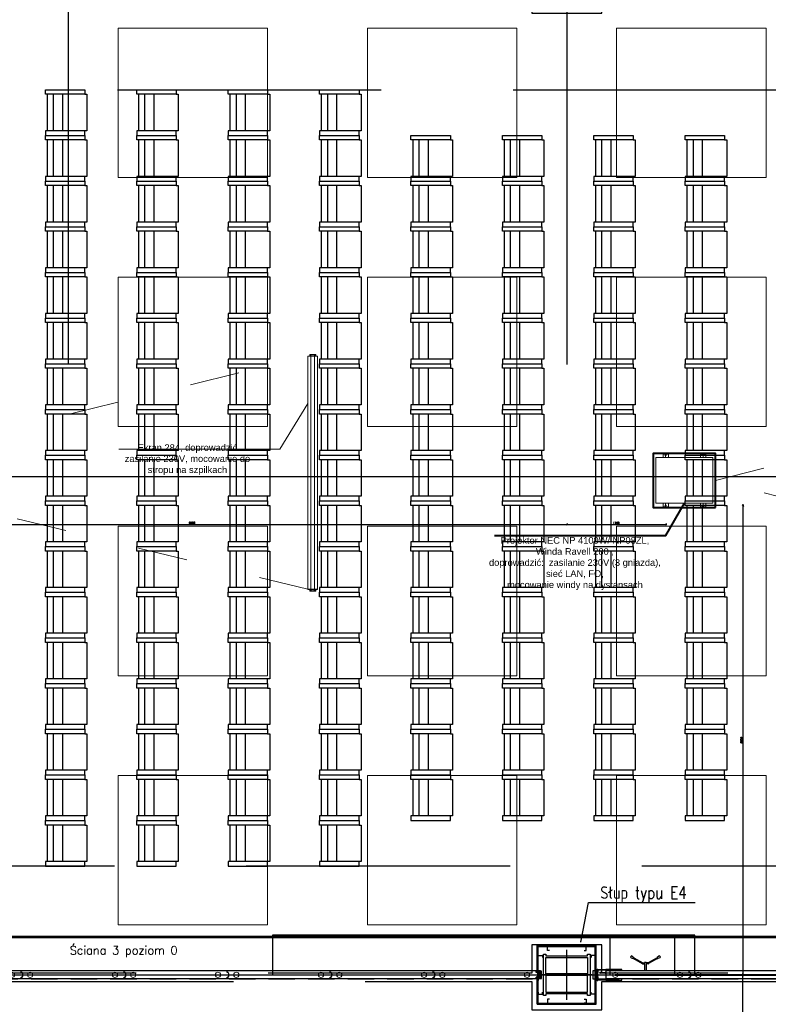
# Model space of a CAD drawing. Header units: centimetres. Extents: x -228435 to 111511, y -89367 to 428125.
# Tile 171 of 216: x -5124 to 3885, y 40645 to 52500. Entities that reach past the tile are written whole.
import ezdxf
from ezdxf.xclip import XClip

# ---------------------------------------------------------------- set-up
doc = ezdxf.new("R2010")
doc.units = ezdxf.units.CM
doc.header["$LTSCALE"] = 50
doc.header["$XCLIPFRAME"] = 0
doc.header["$PDMODE"] = 35
doc.header["$PDSIZE"] = 0.1
for name, pattern in [('0_II 10 sal$0$HIDDEN', [9.525, 6.35, -3.175]), ('CENTER', [2, 1.25, -0.25, 0.25, -0.25]), ('DASHDOT', [25.4, 12.7, -6.35, 0, -6.35]), ('DASHDOT2', [12.7, 6.35, -3.175, 0, -3.175]), ('DIN_STRICHPUNKT', [10.7, 5, -2.5, 0.7, -2.5]), ('HIDDENX2', [19.05, 12.7, -6.35]), ('Kondygnacja +0$0$DASHDOT2', [12.7, 6.35, -3.175, 0, -3.175]), ('Kondygnacja -1$0$ACAD_ISO03W100', [30, 12, -18])]:
    doc.linetypes.add(name, pattern=pattern)
doc.layers.get('0').update_dxf_attribs({"color": 8})
doc.layers.get('DEFPOINTS').update_dxf_attribs({"color": 8})
for name, color, linetype in [('0_II 10 sal$0$ARCH_SIEDZENIA', 8, 'Continuous'), ('0_II 10 sal$0$ARCH_WYPOSAŻENIE_INNE', 8, 'Continuous'), ('0_II 10 sal$0$ARCH_ŚCIANY_PRZESUWNE', 8, 'Continuous'), ('3', 8, 'Continuous'), ('ACHSEN', 8, 'DIN_STRICHPUNKT'), ('ARCH_GK', 8, 'Continuous'), ('ARCH_INFO_OPISY', 8, 'Continuous'), ('ARCH_INFO_OSIE_IST', 8, 'DASHDOT2'), ('ARCH_SZYNY', 8, 'Continuous'), ('HUFCOR', 8, 'Continuous'), ('Hufcor szyny', 8, 'Kondygnacja +0$0$DASHDOT2'), ('Kondygnacja +0$0$ARCH_GK', 8, 'Continuous'), ('Kondygnacja +0$0$ARCH_PROFILE', 8, 'Continuous'), ('Kondygnacja +0$0$ARCH_STAL_IST', 8, 'Continuous'), ('Kondygnacja +0$0$ARCH_ŚCIANY_PRZESUWNE', 8, 'Continuous'), ('KÖRPERKANTE', 8, 'Continuous'), ('Osie rzutów$0$ARCH_INFO_OSIE_OPISY_IST', 8, 'Continuous'), ('PANELE', 8, 'Continuous'), ('RYSUNKOWE_XREF', 8, 'Continuous'), ('SCHRAFFUR', 8, 'Continuous'), ('tabela', 8, 'Continuous'), ('VOLL', 8, 'Continuous')]:
    doc.layers.add(name, color=color, linetype=linetype)
for name, color, linetype, lineweight in [('2', 8, 'Continuous', 0), ('ARCH_LINIE PRZEKROJOWE', 8, 'Continuous', 25), ('ARCH_SUFITY_PODWIESZANE', 8, 'HIDDENX2', 9), ('osie', 8, 'CENTER', 13), ('SYSTEMY AV', 8, 'Continuous', 13), ('Wymiary', 8, 'Continuous', 15)]:
    doc.layers.add(name, color=color, linetype=linetype, lineweight=lineweight)
doc.layers.get('HUFCOR').off()
doc.styles.add('-1 sale konferencyjne$0$Arial', font='ARIAL.TTF')
doc.styles.add('Romans', font='Romans.shx')
doc.styles.add('ROMANS-50-CM', font='romans.shx', dxfattribs={"width": 0.8, "height": 10})
doc.linetypes.add('SZYNA_LINE', pattern='A,12.7,-7.75,["SZYNA",Standard,S=2.54,R=0,X=-5.95,Y=-1.27],-7.75', length=28.2)
doc.dimstyles.new('ISO-25', dxfattribs={"dimtxt": 2.5, "dimasz": 2.5, "dimexe": 1.25, "dimexo": 0.625, "dimtad": 1, "dimtxsty": 'Standard', "dimcen": 2.5, "dimadec": 0, "dimazin": 0, "dimtfac": 1, "dimtmove": 0, "dimatfit": 3, "dimfxl": 0, "dimarcsym": 0})
doc.dimstyles.new('Wymiary 1-200', dxfattribs={"dimtxt": 22, "dimasz": 20, "dimexe": 10, "dimexo": 0, "dimgap": 8, "dimtad": 1, "dimrnd": 0.5, "dimzin": 12, "dimdsep": 46, "dimtxsty": 'Romans', "dimblk": 'OBLIQUE', "dimcen": 0.5, "dimdle": 15, "dimclrt": 55, "dimazin": 0, "dimtfac": 1, "dimtmove": 1, "dimatfit": 3, "dimfxl": 0, "dimtolj": 1, "dimtzin": 0, "dimarcsym": 0})

# ---------------------------------------------------------------- blocks, each defined once
blk = doc.blocks.new('Linie przekrojowe')
at = {"layer": 'ARCH_LINIE PRZEKROJOWE', "linetype": 'DASHDOT', "ltscale": 5, "const_width": 3, "flags": 128}
blk.add_lwpolyline([(4872.3, 8645.5), (13243.8, 8645.5)], dxfattribs=at)
blk = doc.blocks.new('SU Lampy kwadratowe +0')
at = {"layer": 'ARCH_SUFITY_PODWIESZANE', "ltscale": 2.5}
for points in [[(11720, 9740), (11900, 9740), (11900, 9560), (11720, 9560)], [(12020, 9740), (12200, 9740), (12200, 9560), (12020, 9560)], [(12320, 9740), (12500, 9740), (12500, 9560), (12320, 9560)], [(11720, 9440), (11900, 9440), (11900, 9260), (11720, 9260)], [(12020, 9440), (12200, 9440), (12200, 9260), (12020, 9260)], [(12320, 9440), (12500, 9440), (12500, 9260), (12320, 9260)], [(11720, 9140), (11900, 9140), (11900, 8960), (11720, 8960)], [(12020, 9140), (12200, 9140), (12200, 8960), (12020, 8960)], [(12320, 9140), (12500, 9140), (12500, 8960), (12320, 8960)], [(11720, 8840), (11900, 8840), (11900, 8660), (11720, 8660)], [(12020, 8840), (12200, 8840), (12200, 8660), (12020, 8660)], [(12320, 8840), (12500, 8840), (12500, 8660), (12320, 8660)]]:
    blk.add_lwpolyline(points, close=True, dxfattribs=at)
blk = doc.blocks.new('A$C50B549AF')
at = {"layer": 'ARCH_SZYNY', "linetype": 'SZYNA_LINE', "ltscale": 2.5}
for p, q in [((6165.7, 3648.1, 630), (5657.5, 3648.1, 630)), ((5657.5, 3648.1, 630), (5657.5, 3600.4, 630)), ((6063.7, 3600.4, 630), (6063.7, 3648.1, 630)), ((6141.7, 3600.4, 630), (6141.7, 3648.1, 630)), ((6165.7, 3600.4, 630), (6165.7, 3648.1, 630)), ((4847, 3600.4, 630), (5983.5, 3600.4, 630)), ((6047, 3600.4, 630), (6909.2, 3600.4, 630))]:
    blk.add_line(p, q, dxfattribs=at)
blk = doc.blocks.new('*U520')
at = {"layer": 'PANELE'}
for points in [[(0, 0), (0, -21), (-14, -21)], [(0, 0), (1240, 0)], [(1240, 0), (1240, -21), (1226, -21)], [(-14, -76), (0, -76), (0, -97)], [(0, -97), (1240, -97)], [(1226, -76), (1240, -76), (1240, -97)]]:
    blk.add_lwpolyline(points, dxfattribs=at)
for centre in [(24, -48), (1264, -48)]:
    blk.add_arc(centre, 46.5, 143.7563, 216.2437, dxfattribs=at)
at = {"layer": 'Wymiary'}
for centre in [(110, -48), (1130, -48)]:
    blk.add_circle(centre, 32, dxfattribs=at)
blk = doc.blocks.new('BEDIENHEBEL')
at = {"layer": 'KÖRPERKANTE'}
for p, q in [((-10, -85), (-10, 0)), ((-10, 0), (10, 0)), ((10, -85), (10, 0)), ((-145, -149), (-38, -87)), ((-140, -158), (-33, -96)), ((-31, -85), (-10, -85)), ((-31, -95), (-10, -95)), ((-10, -95), (-10, -100)), ((-10, -100), (10, -100)), ((31, -85), (10, -85)), ((31, -95), (10, -95)), ((10, -95), (10, -100)), ((140, -158), (33, -96)), ((145, -149), (38, -87)), ((-173, -156), (-148, -147)), ((-160, -178), (-140, -161)), ((-139, -159), (-146, -147)), ((139, -159), (146, -147)), ((160, -178), (140, -161)), ((173, -156), (148, -147))]:
    blk.add_line(p, q, dxfattribs=at)
for centre, radius, start, end in [((-31, -100), 15, 90, 120), ((-31, -100), 5, 90, 120), ((-15, -90), 7.25, 316.3972, 43.6028), ((15, -90), 7.25, 136.3972, 223.6028), ((31, -100), 15, 60, 90), ((31, -100), 5, 60, 90), ((-167, -167), 12.5, 120, 300), ((-147, -148), 1, 30, 120), ((-140, -160), 1, 300, 30), ((140, -160), 1, 150, 240), ((147, -148), 1, 60, 150), ((167, -167), 12.5, 240, 60)]:
    blk.add_arc(centre, radius, start, end, dxfattribs=at)
blk = doc.blocks.new('*U524')
at = {"layer": 'PANELE'}
for points in [[(0, 0), (0, -21), (-14, -21)], [(0, 0), (1000, 0)], [(810, -97), (810, -112), (1000, -112), (1000, 15), (810, 15), (810, 0)], [(-14, -76), (0, -76), (0, -97)], [(0, -97), (1000, -97)]]:
    blk.add_lwpolyline(points, dxfattribs=at)
blk.add_arc((24, -48), 46.5, 143.7563, 216.2437, dxfattribs=at)
at = {"layer": 'Wymiary'}
for centre in [(110, -48), (890, -48)]:
    blk.add_circle(centre, 32, dxfattribs=at)
at = {"layer": 'PANELE'}
blk.add_blockref('BEDIENHEBEL', (525, -97), dxfattribs=at)
blk = doc.blocks.new('A$C45FE2F59')
for p, q in [((-324, 608), (-319, 612)), ((-324, 552), (-324, 608)), ((-284, 612), (-319, 612)), ((0, 700), (-280, 700)), ((0, 700), (280, 700)), ((284, 612), (319, 612)), ((324, 608), (319, 612)), ((324, 552), (324, 608)), ((-324, 552), (-319, 547)), ((-284, 547), (-319, 547)), ((284, 547), (319, 547)), ((324, 552), (319, 547)), ((-324, 148), (-319, 152)), ((-324, 148), (-324, 92)), ((-284, 152), (-319, 152)), ((284, 152), (319, 152)), ((324, 148), (319, 152)), ((324, 148), (324, 92)), ((-324, 92), (-319, 88)), ((-284, 88), (-319, 88)), ((0, 0), (-280, 0)), ((0, 0), (280, 0)), ((284, 88), (319, 88)), ((324, 92), (319, 88)), ((45, 0), (-280, 0)), ((-277, 0), (277, 0)), ((280, 0), (127, 0))]:
    blk.add_line(p, q)
blk.add_lwpolyline([(-280, 700), (280, 700), (280, 0), (-280, 0)], close=True)
for centre, radius in [((-309, 580), 5.5), ((-309, 580), 5), ((309, 580), 5), ((309, 580), 5.5), ((-309, 120), 5.5), ((-309, 120), 5), ((309, 120), 5.5), ((309, 120), 5)]:
    blk.add_circle(centre, radius)
at = {"layer": 'osie'}
for p, q in [((-280, 580), (-330, 580)), ((-309, 580), (-309, 590)), ((-309, 580), (-309, 570)), ((280, 580), (330, 580)), ((309, 580), (309, 590)), ((309, 580), (309, 570)), ((-309, 120), (-309, 130)), ((309, 120), (309, 130)), ((-280, 120), (-330, 120)), ((-309, 120), (-309, 110)), ((280, 120), (330, 120)), ((309, 120), (309, 110))]:
    blk.add_line(p, q, dxfattribs=at)
blk = doc.blocks.new('SE2')
at = {"linetype": 'Continuous', "ltscale": 25.4}
for p, q in [((-880, 1360), (-880, 1332)), ((-878, 1360), (-880, 1360)), ((-878, 1316), (-878, 1360)), ((2678, 1360), (-878, 1360)), ((-878, 1316), (-878, 1360)), ((2678, 1316), (2678, 1360)), ((2678, 1360), (2678, 1316)), ((2680, 1360), (2678, 1360)), ((2680, 1332), (2680, 1360)), ((-906, 1326), (-906, 1248)), ((-906, 1248), (-906, 1248)), ((-885, 1332), (-900, 1332)), ((-900, 1242), (-885, 1242)), ((-900, 1242), (-885, 1242)), ((-900, 1242), (-900, 1242)), ((-897, 1321), (-897, 1313)), ((-897, 1261), (-897, 1253)), ((-890, 1313), (-890, 1321)), ((-890, 1253), (-890, 1261)), ((-885, 1242), (-885, 1332)), ((-882, 1242), (-882, 1242)), ((-882, 1242), (-880, 1242)), ((-882, 1242), (-880, 1242)), ((-880, 1332), (-880, 1242)), ((-878, 1316), (-880, 1316)), ((-878, 1259), (-880, 1259)), ((-880, 1242), (-880, 1215)), ((-880, 1215), (-878, 1215)), ((-878, 1285), (-878, 1316)), ((2678, 1316), (-878, 1316)), ((-878, 1259), (-878, 1285)), ((2678, 1259), (-878, 1259)), ((-878, 1215), (-878, 1259)), ((-878, 1215), (2678, 1215)), ((2678, 1285), (2678, 1316)), ((2680, 1316), (2678, 1316)), ((2678, 1285), (2678, 1259)), ((2678, 1259), (2678, 1215)), ((2680, 1259), (2678, 1259)), ((2678, 1215), (2680, 1215)), ((2680, 1242), (2680, 1332)), ((2680, 1215), (2680, 1242)), ((2682, 1242), (2680, 1242)), ((2680, 1242), (2682, 1242)), ((2682, 1242), (2682, 1242)), ((2685, 1332), (2685, 1242)), ((2700, 1332), (2685, 1332)), ((2685, 1242), (2700, 1242)), ((2685, 1242), (2700, 1242)), ((2698, 1321), (2690, 1321)), ((2690, 1321), (2690, 1321)), ((2698, 1321), (2690, 1321)), ((2690, 1314), (2698, 1314)), ((2698, 1261), (2690, 1261)), ((2690, 1261), (2690, 1261)), ((2698, 1261), (2690, 1261)), ((2690, 1254), (2698, 1254)), ((2698, 1321), (2698, 1321)), ((2698, 1261), (2698, 1261)), ((2700, 1242), (2700, 1242)), ((2706, 1248), (2706, 1326)), ((2706, 1248), (2706, 1248))]:
    blk.add_line(p, q, dxfattribs=at)
for centre, radius, start, end in [((-900, 1326), 6, 90, 180), ((-900, 1248), 6, 180, 270), ((-900, 1248), 6, 180, 270), ((-894, 1321), 3.5, 0, 180), ((-894, 1321), 3.5, 0, 180), ((-894, 1313), 3.5, 180, 360), ((-894, 1261), 3.5, 0, 180), ((-894, 1261), 3.5, 0, 180), ((-894, 1253), 3.5, 180, 360), ((2690, 1317), 3.5, 90, 180), ((2690, 1317), 3.5, 90, 270), ((2690, 1257), 3.5, 90, 180), ((2690, 1257), 3.5, 90, 270), ((2698, 1317), 3.5, 0, 90), ((2698, 1317), 3.5, 270, 90), ((2698, 1257), 3.5, 0, 90), ((2698, 1257), 3.5, 270, 90), ((2700, 1326), 6, 0, 90), ((2700, 1248), 6, 270, 360), ((2700, 1248), 6, 270, 360)]:
    blk.add_arc(centre, radius, start, end, dxfattribs=at)
for centre, major_axis, start_param, end_param in [((-885, 1332), (-5, 0), 3.141593, 4.712389), ((-885, 1242), (5, 0), 0, 1.570796), ((-885, 1242), (3, 0), 0, 1.570796), ((2685, 1332), (-5, 0), 4.712389, 6.283185), ((2685, 1242), (5, 0), 1.570796, 3.141593), ((2685, 1242), (3, 0), 1.570796, 3.141593)]:
    blk.add_ellipse(centre, major_axis=major_axis, ratio=0.000014, start_param=start_param, end_param=end_param, dxfattribs=at)
blk = doc.blocks.new('0_II 10 sal$0$Miejsce_siedzące_2d')
at = {"color": 0, "linetype": 'ByBlock', "lineweight": -2}
for p, q in [((-26.4, 27.1), (26.4, 27.1)), ((-26.4, 12.5), (26.4, 12.5))]:
    blk.add_line(p, q, dxfattribs=at)
for points in [[(-26.4, 62.7), (-26.4, 0), (-33, 0), (-33, 62.7), (-26.4, 62.7), (-26.4, 66), (26.4, 66), (26.4, 62.7), (26.4, 0), (33, 0), (33, 62.7), (26.4, 62.7)], [(26.4, 3.3), (-26.4, 3.3)]]:
    blk.add_lwpolyline(points, dxfattribs=at)
blk = doc.blocks.new('Osie rzutów')
at = {"layer": 'ARCH_INFO_OSIE_IST', "ltscale": 10}
for p, q in [((11660, 12510), (11660, 4623.3)), ((12260, 12510), (12260, 4623.3)), ((4436, 9200), (15156.5, 9200)), ((12260, 8570), (12260, 8630)), ((4436, 8600), (15156.5, 8600)), ((12290, 8600), (12230, 8600))]:
    blk.add_line(p, q, dxfattribs=at)
blk = doc.blocks.new('A$C6FDA0163')
at = {"layer": 'RYSUNKOWE_XREF'}
blk.add_blockref('Osie rzutów', (-10460, -9819, -630), dxfattribs=at)
blk = doc.blocks.new('CLOSURE')
at = {"color": 7, "linetype": 'Continuous'}
for p, q in [((-2, 0), (-9, 0)), ((-2, 0), (-2, -1)), ((-10, -1), (-10, -2)), ((-10, -34), (-10, -40)), ((-9, -3), (-8, -3)), ((-8, -33), (-9, -33)), ((-9, -41), (-3, -41)), ((-8, -7), (-8, -7)), ((-8, -30), (-8, -30)), ((-8, -39), (-8, -36)), ((-8, -36), (177, -36)), ((-3, -39), (-8, -39)), ((-2, -1), (-2, -2)), ((-2, -12), (-2, -17)), ((-2, -17), (-1, -18)), ((-1, -18), (-2, -19)), ((-2, -19), (-2, -24)), ((-2, -40), (-2, -40)), ((-1, -3), (0, -3)), ((0, -29), (0, -3)), ((0, -34), (0, -32)), ((150, -34), (0, -34)), ((5, -30), (1, -30)), ((1, -31), (5, -31)), ((6, -31), (6, -31)), ((146, -30), (146, -31)), ((153, -30), (147, -30)), ((147, -31), (151, -31)), ((153, -31), (153, -30)), ((156, -30), (156, -31)), ((163, -34), (159, -34)), ((166, -31), (166, -30)), ((168, -30), (168, -31)), ((179, -34), (172, -34)), ((172, -40), (172, -40)), ((177, -39), (173, -39)), ((173, -41), (179, -41)), ((177, -36), (177, -39)), ((180, -40), (180, -35))]:
    blk.add_line(p, q, dxfattribs=at)
for centre, radius, start, end in [((-9, -1), 1.2, 90, 180), ((-9, -2), 1, 180, 270), ((-9, -34), 1, 90, 180), ((-9, -40), 1, 180, 270), ((-8, -8), 1, 90, 217.5752), ((-5, -5), 5.01, 217.5752, 275.7303), ((-5, -31), 5.01, 84.2699, 140.5242), ((-8, -29), 1, 140.5242, 270), ((-8, -2), 1, 270, 314.9442), ((-8, -8), 1, 40.708, 90), ((-8, -29), 1, 270, 317.1564), ((-8, -34), 1, 42.8436, 90), ((-5, -5), 2.75, 220.708, 134.9442), ((-5, -31), 2.75, 222.8436, 137.1564), ((-4, -12), 2, 0, 95.7303), ((-4, -24), 2, 264.2699, 0), ((-3, -40), 1, 0, 90), ((-3, -40), 1, 270, 0), ((-1, -2), 1, 180, 270), ((1, -29), 1, 180, 270), ((1, -32), 1, 90, 180), ((5, -31), 0.5, 0, 90), ((5, -31), 0.5, 270, 0), ((147, -30), 0.5, 90, 180), ((147, -31), 0.5, 180, 270), ((150, -33), 1, 270, 3.2641), ((151, -32), 0.5, 341.3143, 90), ((155, -33), 3.4, 161.3143, 183.2641), ((153, -30), 0.5, 0, 90), ((152, -31), 1, 323.1301, 0), ((155, -33), 1.75, 143.1301, 36.8699), ((156, -30), 0.5, 54.1117, 180), ((157, -31), 1, 180, 216.8699), ((155, -33), 3.4, 356.7359, 54.1117), ((159, -33), 1, 176.7359, 270), ((163, -33), 1, 270, 3.2641), ((167, -33), 3.4, 125.8883, 183.2641), ((165, -30), 0.5, 0, 125.8883), ((167, -33), 1.75, 143.1301, 36.8699), ((165, -31), 1, 323.1301, 0), ((169, -30), 0.5, 54.1117, 180), ((169, -31), 1, 180, 216.8699), ((167, -33), 3.4, 356.7359, 54.1117), ((172, -33), 1, 176.7359, 270), ((173, -40), 1, 90, 180), ((173, -40), 1, 180, 270), ((179, -35), 1, 0, 90), ((179, -40), 1, 270, 0)]:
    blk.add_arc(centre, radius, start, end, dxfattribs=at)
blk = doc.blocks.new('hufcor detal 2')
at = {"layer": 'SCHRAFFUR'}
h = blk.add_hatch(dxfattribs=at)
h.set_pattern_fill('ANSI34', color=256, scale=10, style=0)
h.set_pattern_definition([(45, (-9731.639, 331.908), (-5.303301, 5.303301), []), (45, (-9729.871, 331.908), (-5.303301, 5.303301), []), (45, (-9728.1034, 331.908), (-5.303301, 5.303301), []), (45, (-9726.3356, 331.908), (-5.303301, 5.303301), [])])
h.paths.add_polyline_path([(-4.1, 11.6), (-8.1, 11.6), (-8.1, 0.6), (-4.1, 0.6)])
h.paths.add_polyline_path([(-4.1, 0.6), (-8.1, 0.6), (-8.1, -10.4), (-4.1, -10.4)])
at = {"layer": 'VOLL'}
for points in [[(-5.3, 30), (-97.9, 30), (-97.9, 31.2), (-5.3, 31.2)], [(-5.3, -29.9), (-5.3, -28.7), (-97.9, -28.7), (-97.9, -29.9)]]:
    blk.add_hatch(color=256, dxfattribs=at).paths.add_polyline_path(points)
at = {"layer": '2'}
for p, q in [((-96.6, 25.3), (-96.6, 25.2)), ((-93.3, 27.5), (-93.5, 26.6)), ((-92.7, 27.4), (-93, 26.3)), ((-86.8, 27.4), (-86.5, 26.3)), ((-86.2, 27.5), (-86, 26.6)), ((-82.9, 25.3), (-82.9, 25.2))]:
    blk.add_line(p, q, dxfattribs=at)
for centre, radius, start, end in [((-96.5, 25.2), 0.15, 81.6479, 164.0608), ((-96.5, 25.2), 0.15, 164.0608, 254.4521), ((-95.7, 27.8), 2.49, 252.0018, 332.2702), ((-95.4, 27.5), 2.67, 245.6965, 334.3626), ((-92.9, 28.1), 0.8, 285.0434, 236.2841), ((-86.6, 28.1), 0.8, 303.7159, 254.9566), ((-84.1, 27.5), 2.67, 205.6374, 294.3035), ((-83.8, 27.8), 2.49, 207.7298, 287.9982), ((-83, 25.2), 0.15, 15.9392, 98.3521), ((-83, 25.2), 0.15, 285.5479, 15.9392)]:
    blk.add_arc(centre, radius, start, end, dxfattribs=at)
at = {"layer": '3'}
for centre, radius, start, end in [((-11.1, -0.1), 11.1, 308.9452, 51.0548), ((-11, -0.1), 10.6, 310.6017, 49.3983)]:
    blk.add_arc(centre, radius, start, end, dxfattribs=at)
at = {"layer": 'ACHSEN', "ltscale": 5}
blk.add_line((53.1, 0.6), (-268.8, 0.6), dxfattribs=at)
at = {"layer": 'ARCH_GK', "linetype": 'Continuous', "lineweight": -3}
for p, q in [((0.3, 17.1), (0.3, 35)), ((0.3, 35), (0.3, -33.7))]:
    blk.add_line(p, q, dxfattribs=at)
for points in [[(0.3, 35), (2.7, 35), (3, 36.7), (3.3, 35)], [(6.4, 35), (3.9, 35), (3.5, 33.3), (3.3, 35)], [(6.3, 17.1), (6.3, 35)], [(6.3, 35), (6.3, -33.7)], [(0.3, -33.7), (2.7, -33.7), (3, -35.5), (3.3, -33.7)], [(6.4, -33.7), (3.9, -33.7), (3.5, -32), (3.3, -33.7)]]:
    blk.add_lwpolyline(points, dxfattribs=at)
at = {"layer": 'VOLL'}
for p, q in [((-96.8, 31.2), (-6.5, 31.2)), ((-8.1, 11.6), (-8.1, -10.4)), ((-8.1, 11.6), (-4.1, 11.6)), ((-4.1, 11.6), (-4.1, -10.4)), ((-48.1, -6.8), (-53, -10.2)), ((-48.1, -13.6), (-53, -10.2)), ((-48.1, -9.2), (-48.1, -6.8)), ((-48.1, -9.2), (-23.8, -9.2)), ((-48.1, -11.2), (-23.8, -11.2)), ((-48.1, -11.2), (-48.1, -13.6)), ((-23.8, -6.8), (-18.8, -10.2)), ((-23.8, -9.2), (-23.8, -6.8)), ((-23.8, -13.6), (-18.8, -10.2)), ((-23.8, -11.2), (-23.8, -13.6)), ((-8.1, -10.4), (-4.1, -10.4))]:
    blk.add_line(p, q, dxfattribs=at)
for points in [[(-3, 27.1), (-5.7, 27.1, -7.740139), (-5.7, 27.7), (-3, 27.7, -0.445604), (-3, 14), (-5.7, 14, -7.740139), (-5.7, 14.6), (-3, 14.6, 0.483874)], [(-3, -25.9), (-5.7, -25.9, 7.740139), (-5.7, -26.4), (-3, -26.4, 0.445604), (-3, -12.7), (-5.7, -12.7, 7.740139), (-5.7, -13.3), (-3, -13.3, -0.406168)]]:
    blk.add_lwpolyline(points, format="xyb", close=True, dxfattribs=at)
blk.add_lwpolyline([(-97.9, -28.7), (-5.3, -28.7), (-5.3, -29.9), (-97.9, -29.9)], close=True, dxfattribs=at)
at = {"layer": 'VOLL', "xscale": 0.5, "yscale": 0.5000000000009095, "zscale": 0.5000000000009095, "rotation": 180}
blk.add_blockref('CLOSURE', (-9.3, 11.7), dxfattribs=at)
at = {"layer": 'VOLL', "xscale": -0.5, "yscale": 0.5000000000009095, "zscale": 0.5000000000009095}
blk.add_blockref('CLOSURE', (-9.3, -10.4), dxfattribs=at)
blk = doc.blocks.new('VERT-NEU')
at = {"layer": 'KÖRPERKANTE'}
for p, q in [((-25, 48), (-36, 48)), ((-36, 48), (-36, 46)), ((-34, 46), (-36, 46)), ((-36, 31), (-34, 31)), ((-36, 29), (-36, 31)), ((-21, 29), (-36, 29)), ((-34, 31), (-34, 46)), ((-30, 46), (-30, 33)), ((-25, 46), (-30, 46)), ((-30, 33), (-6, 33)), ((-23, 47), (-23, 47)), ((-13, 21), (-21, 29)), ((-14, 25), (-11, 22)), ((-9, 29), (-13, 29)), ((-11, 21), (-11, 21)), ((-8, 19), (-8, 28)), ((0, 26), (-6, 33)), ((-6, 19), (-6, 26)), ((-5, 26), (-3, 24)), ((-3, 24), (-3, 0)), ((-3, -24), (-3, 0)), ((7, 26), (0, 26)), ((0, 23), (0, 0)), ((0, 23), (5, 23)), ((0, -23), (0, 0)), ((5, 21), (5, 23)), ((8, 21), (5, 21)), ((8, 25), (8, 21)), ((-21, -29), (-36, -29)), ((-36, -29), (-36, -31)), ((-36, -31), (-34, -31)), ((-36, -46), (-36, -48)), ((-34, -46), (-36, -46)), ((-25, -48), (-36, -48)), ((-34, -31), (-34, -46)), ((-30, -33), (-6, -33)), ((-30, -46), (-30, -33)), ((-25, -46), (-30, -46)), ((-23, -47), (-23, -47)), ((-13, -21), (-21, -29)), ((-14, -25), (-11, -22)), ((-9, -29), (-13, -29)), ((-8, -19), (-8, -28)), ((-6, -19), (-6, -26)), ((-6, -33), (0, -26)), ((-5, -26), (-3, -24)), ((0, -23), (5, -23)), ((7, -26), (0, -26)), ((8, -21), (5, -21)), ((5, -21), (5, -23)), ((8, -25), (8, -21))]:
    blk.add_line(p, q, dxfattribs=at)
at = {"layer": 'KÖRPERKANTE', "linetype": 'ByBlock'}
for p, q in [((2, -23), (3, -23)), ((2, -26), (3, -26))]:
    blk.add_line(p, q, dxfattribs=at)
at = {"layer": 'KÖRPERKANTE'}
for centre, radius, start, end in [((-25, 47), 1.2, 360, 90), ((-25, 47), 1.2, 270, 360), ((-13, 27), 2, 90, 225), ((-12, 22), 1.12, 225, 315), ((-12, 22), 1.12, 315, 45), ((-9, 28), 0.5, 360, 90), ((-7, 19), 1, 180, 360), ((-6, 26), 0.5, 45, 180), ((7, 25), 0.762, 0, 90), ((-25, -47), 1.2, 0, 90), ((-25, -47), 1.2, 270, 0), ((-13, -27), 2, 135, 270), ((-12, -22), 1.12, 45, 135), ((-12, -22), 1.12, 315, 45), ((-9, -28), 0.5, 270, 0), ((-7, -19), 1, 0, 180), ((-6, -26), 0.5, 180, 315), ((7, -25), 0.762, 270, 0)]:
    blk.add_arc(centre, radius, start, end, dxfattribs=at)
blk = doc.blocks.new('hufcor detal 1')
at = {"layer": 'VOLL'}
h = blk.add_hatch(color=256, dxfattribs=at)
h.paths.add_polyline_path([(-5.8, -6.1), (-5.8, -3.2, 0.427595), (-6.4, -2.6, 0.427595), (-7, -3.2), (-7, -6.4), (-5.5, -10.4, -0.519458), (-5.6, -10.6), (-6.5, -10.6, 0.414214), (-7, -11.1), (-7, -16.5), (-5.9, -16.5), (-5.9, -11.5), (-4.7, -11.5), (-4.7, -12.6), (-4.1, -12.6), (-4.1, -10.9)])
h.paths.add_polyline_path([(-5.9, -16.5), (-7, -16.5), (-7, -21.9, 0.414214), (-6.5, -22.4), (-5.6, -22.4, -0.519458), (-5.5, -22.6), (-7, -26.6), (-7, -29.8, 0.427595), (-6.4, -30.4, 0.427595), (-5.8, -29.8), (-5.8, -26.9), (-4.1, -22.1), (-4.1, -20.4), (-4.7, -20.4), (-4.7, -21.5), (-5.9, -21.5)])
at = {"layer": 'ACHSEN', "ltscale": 5}
blk.add_line((261.6, -16.5), (-60.4, -16.5), dxfattribs=at)
at = {"layer": 'ARCH_GK', "linetype": 'Continuous', "lineweight": -3}
blk.add_line((0, 0), (-6.2, 0), dxfattribs=at)
for points in [[(-10, 0), (0, 0)], [(-6.2, 17.9), (-3.7, 17.9), (-3.3, 19.6), (-3.1, 17.9)], [(-6.2, 0), (-6.2, 17.9)], [(0, 17.9), (-2.5, 17.9), (-2.8, 16.1), (-3.1, 17.9)], [(0, 0), (0, 17.9)], [(-6.2, -33), (-6.2, -50.9)], [(-6.2, -50.9), (-3.7, -50.9), (-3.3, -52.6), (-3.1, -50.9)], [(0, -50.9), (-2.5, -50.9), (-2.8, -49.1), (-3.1, -50.9)], [(0, -33), (0, -50.9)]]:
    blk.add_lwpolyline(points, dxfattribs=at)
at = {"layer": 'KÖRPERKANTE'}
for p, q in [((-7, -3.2), (-7, -6.4)), ((-5.5, -10.4), (-7, -6.4)), ((-7, -11.1), (-7, -21.9)), ((-7, -26.6), (-5.5, -22.6)), ((-7, -29.8), (-7, -26.6)), ((-6.5, -10.6), (-5.6, -10.6)), ((-6.5, -22.4), (-5.6, -22.4)), ((-6.4, -2.6), (-6.4, -2.6)), ((-6.4, -30.4), (-6.4, -30.4)), ((-5.9, -11.5), (-5.9, -21.5)), ((-4.7, -11.5), (-5.9, -11.5)), ((-5.9, -21.5), (-4.7, -21.5)), ((-5.8, -3.2), (-5.8, -6.1)), ((-5.8, -6.1), (-4.1, -10.9)), ((-4.1, -22.1), (-5.8, -26.9)), ((-5.8, -29.8), (-5.8, -26.9)), ((-4.7, -12.6), (-4.7, -11.5)), ((-4.1, -12.6), (-4.7, -12.6)), ((-4.1, -20.4), (-4.7, -20.4)), ((-4.7, -21.5), (-4.7, -20.4)), ((-4.1, -12.6), (-4.1, -10.9)), ((-4.1, -22.1), (-4.1, -20.4))]:
    blk.add_line(p, q, dxfattribs=at)
for centre, radius, start, end in [((-6.4, -3.2), 0.55, 90, 180), ((-6.5, -11.1), 0.55, 90, 180), ((-6.5, -21.9), 0.55, 180, 270), ((-6.4, -29.8), 0.55, 180, 270), ((-6.4, -3.2), 0.55, 0, 90), ((-6.4, -29.8), 0.55, 270, 0), ((-5.6, -10.5), 0.1, 270, 19.8), ((-5.6, -22.5), 0.1, 340.2, 90)]:
    blk.add_arc(centre, radius, start, end, dxfattribs=at)
at = {"layer": 'VOLL'}
for p, q in [((3.9, 6.5), (3.9, 0.5)), ((3.9, -39.5), (3.9, -33.5))]:
    blk.add_line(p, q, dxfattribs=at)
at = {"layer": 'VOLL', "xscale": -0.5, "yscale": 0.5000000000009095, "zscale": 0.5000000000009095}
blk.add_blockref('VERT-NEU', (-11.2, -16.5), dxfattribs=at)
blk = doc.blocks.new('_Oblique')
at = {"color": 0, "linetype": 'ByBlock', "lineweight": -2}
blk.add_line((-0.5, -0.5), (0.5, 0.5), dxfattribs=at)
blk = doc.blocks.new('*D1213')
at = {"layer": 'DEFPOINTS', "color": 0, "lineweight": 40}
for p in [(3101, 41000, 6300), (3579, 41000), (3101, 35290, 12600)]:
    blk.add_point(p, dxfattribs=at)
at = {"layer": 'SYSTEMY AV', "color": 0, "lineweight": -2}
for p, q in [((3579, 35275), (3579, 41015)), ((3587, 41000), (3589, 41000)), ((3588, 35290), (3589, 35290))]:
    blk.add_line(p, q, dxfattribs=at)
at = {"layer": 'SYSTEMY AV', "color": 0, "lineweight": -2, "xscale": 20, "yscale": 20, "zscale": 20}
for p, rotation in [((3579, 41000), 90), ((3579, 35290), 270)]:
    blk.add_blockref('_Oblique', p, dxfattribs=dict(at, rotation=rotation))
at = {"layer": 'SYSTEMY AV', "color": 55, "lineweight": 40, "insert": (3560, 38145), "char_height": 22, "attachment_point": 5, "rotation": 90, "style": 'Romans'}
blk.add_mtext('\\A1;5710', dxfattribs=at)
blk = doc.blocks.new('*D1216')
at = {"layer": 'DEFPOINTS', "color": 0, "lineweight": 40}
for p in [(-7560, 46742, 6300), (1460, 46742, 6300), (1460, 46423)]:
    blk.add_point(p, dxfattribs=at)
at = {"layer": 'SYSTEMY AV', "color": 0, "lineweight": -2}
for p, q in [((-7575, 46423), (1475, 46423)), ((-7560, 46415), (-7560, 46413)), ((1460, 46415), (1460, 46413))]:
    blk.add_line(p, q, dxfattribs=at)
at = {"layer": 'SYSTEMY AV', "color": 0, "lineweight": -2, "xscale": 20, "yscale": 20, "zscale": 20, "rotation": 180}
blk.add_blockref('_Oblique', (-7560, 46423), dxfattribs=at)
at = {"layer": 'SYSTEMY AV', "color": 0, "lineweight": -2, "xscale": 20, "yscale": 20, "zscale": 20}
blk.add_blockref('_Oblique', (1460, 46423), dxfattribs=at)
at = {"layer": 'SYSTEMY AV', "color": 55, "lineweight": 40, "insert": (-3050, 46442), "char_height": 22, "attachment_point": 5, "style": 'Romans'}
blk.add_mtext('\\A1;9020', dxfattribs=at)
blk = doc.blocks.new('*D1217')
at = {"layer": 'DEFPOINTS', "color": 0, "lineweight": 40}
for p in [(1460, 46697, 6300), (2650, 46650, 6300), (2650, 46423)]:
    blk.add_point(p, dxfattribs=at)
at = {"layer": 'SYSTEMY AV', "color": 0, "lineweight": -2}
for p, q in [((1445, 46423), (2665, 46423)), ((1460, 46414), (1460, 46413)), ((2650, 46414), (2650, 46413))]:
    blk.add_line(p, q, dxfattribs=at)
at = {"layer": 'SYSTEMY AV', "color": 0, "lineweight": -2, "xscale": 20, "yscale": 20, "zscale": 20, "rotation": 180}
blk.add_blockref('_Oblique', (1460, 46423), dxfattribs=at)
at = {"layer": 'SYSTEMY AV', "color": 0, "lineweight": -2, "xscale": 20, "yscale": 20, "zscale": 20}
blk.add_blockref('_Oblique', (2650, 46423), dxfattribs=at)
at = {"layer": 'SYSTEMY AV', "color": 55, "lineweight": 40, "insert": (2055, 46442), "char_height": 22, "attachment_point": 5, "style": 'Romans'}
blk.add_mtext('\\A1;1190', dxfattribs=at)
blk = doc.blocks.new('*D1219')
at = {"layer": 'DEFPOINTS', "color": 0, "lineweight": 40}
for p in [(2650, 46650, 6300), (2650, 41000, 6300), (3579, 41000)]:
    blk.add_point(p, dxfattribs=at)
at = {"layer": 'SYSTEMY AV', "color": 0, "lineweight": -2}
for p, q in [((3579, 46665), (3579, 40985)), ((3585, 46650), (3589, 46650)), ((3585, 41000), (3589, 41000))]:
    blk.add_line(p, q, dxfattribs=at)
at = {"layer": 'SYSTEMY AV', "color": 0, "lineweight": -2, "xscale": 20, "yscale": 20, "zscale": 20}
for p, rotation in [((3579, 46650), 90), ((3579, 41000), 270)]:
    blk.add_blockref('_Oblique', p, dxfattribs=dict(at, rotation=rotation))
at = {"layer": 'SYSTEMY AV', "color": 55, "lineweight": 40, "insert": (3560, 43825), "char_height": 22, "attachment_point": 5, "rotation": 90, "style": 'Romans'}
blk.add_mtext('\\A1;5650', dxfattribs=at)

msp = doc.modelspace()

# ---------------------------------------------------------------- linework, layer by layer
at = {"layer": '0_II 10 sal$0$ARCH_WYPOSAŻENIE_INNE', "linetype": '0_II 10 sal$0$HIDDEN', "ltscale": 10, "elevation": 630}
for points in [[(8160, 52920), (8160, 41020), (1880, 41020), (1880, 41360), (1040, 41360), (1040, 41020), (-10490, 41020), (-10490, 52920), (1040, 52920), (1040, 52580), (1880, 52580), (1880, 52920)], [(-8709.98706, 51657.5), (5540.01294, 51657.5), (5540.01294, 42307.5), (-8709.98706, 42307.5)], [(8160, 40920), (8160, 29020), (1880, 29020), (1880, 29360), (1040, 29360), (1040, 29020), (-10490, 29020), (-10490, 40920), (1040, 40920), (1040, 40580), (1880, 40580), (1880, 40920)]]:
    msp.add_lwpolyline(points, close=True, dxfattribs=at)
at = {"layer": '0_II 10 sal$0$ARCH_ŚCIANY_PRZESUWNE', "linetype": '0_II 10 sal$0$HIDDEN', "lineweight": -3}
for p, q in [((1145, 41050, 630), (-10225, 41050, 630)), ((1145, 40950, 630), (1145, 41050, 630)), ((1775, 41050, 630), (1775, 40950, 630)), ((10385, 41050, 630), (1775, 41050, 630)), ((-10225, 40950, 630), (1145, 40950, 630)), ((1775, 40950, 630), (10385, 40950, 630))]:
    msp.add_line(p, q, dxfattribs=at)
at = {"layer": 'Kondygnacja +0$0$ARCH_GK', "elevation": 630}
for points in [[(1105, 41050), (1105, 41355)], [(1105, 41355), (1815, 41355)], [(1105, 41342.5), (1802.5, 41342.5)], [(1117.5, 41050), (1117.5, 41342.5)], [(1802.5, 41050), (1802.5, 41355)], [(1815, 41050), (1815, 41355)], [(1105, 40645), (1105, 40950)], [(1117.5, 40645), (1117.5, 40950)], [(1802.5, 40657.5), (1802.5, 40950)], [(1815, 40645), (1815, 40950)], [(1105, 40645), (1815, 40645)], [(1117.5, 40657.5), (1815, 40657.5)]]:
    msp.add_lwpolyline(points, dxfattribs=at)
at = {"layer": 'Kondygnacja +0$0$ARCH_PROFILE', "elevation": 630}
for points in [[(1252.5, 41292.5), (1227.5, 41292.5), (1227.5, 41342.5), (1252.5, 41342.5)], [(1667.5, 41292.5), (1692.5, 41292.5), (1692.5, 41342.5), (1667.5, 41342.5)], [(1117.5, 41207.5), (1117.5, 41232.5), (1167.5, 41232.5), (1167.5, 41207.5)], [(1802.5, 41207.5), (1802.5, 41232.5), (1752.5, 41232.5), (1752.5, 41207.5)], [(1117.5, 40792.5), (1117.5, 40767.5), (1167.5, 40767.5), (1167.5, 40792.5)], [(1802.5, 40792.5), (1802.5, 40767.5), (1752.5, 40767.5), (1752.5, 40792.5)], [(1252.5, 40707.5), (1227.5, 40707.5), (1227.5, 40657.5), (1252.5, 40657.5)], [(1667.5, 40707.5), (1692.5, 40707.5), (1692.5, 40657.5), (1667.5, 40657.5)]]:
    msp.add_lwpolyline(points, dxfattribs=at)
at = {"layer": 'Kondygnacja +0$0$ARCH_STAL_IST', "elevation": 630}
for points in [[(1180, 40750), (1180, 41250), (1210, 41250), (1210, 41230), (1710, 41230), (1710, 41250), (1740, 41250), (1740, 40750), (1710, 40750), (1710, 40770), (1210, 40770), (1210, 40750)], [(1710, 41010), (1210, 41010), (1210, 41210), (1710, 41210)], [(1210, 40790), (1710, 40790), (1710, 40990), (1210, 40990)]]:
    msp.add_lwpolyline(points, close=True, dxfattribs=at)
at = {"layer": 'Kondygnacja +0$0$ARCH_ŚCIANY_PRZESUWNE', "elevation": 630}
for points in [[(1105, 40954.5007), (1157.5, 40954.5007), (1157.5, 41045.4993), (1105, 41045.4993)], [(1105, 40967.0007), (1145, 40967.0007), (1145, 41032.9993), (1105, 41032.9993)]]:
    msp.add_lwpolyline(points, dxfattribs=at)
at = {"layer": 'SYSTEMY AV'}
for q in [(-1654.45071, 47877.97065, -12270), (-3931.33296, 47328.60464, -5670)]:
    msp.add_line((-1994.92393, 47328.60464, -5670), q, dxfattribs=at)
at = {"layer": 'SYSTEMY AV', "lineweight": 40}
msp.add_line((2043.47082, 41000, 630), (6509.32389, 41000, 630), dxfattribs=at)
at = {"layer": 'SYSTEMY AV', "linetype": 'Kondygnacja -1$0$ACAD_ISO03W100'}
for points, elevation in [([(10233.34346, 45174.51763), (3250.4, 46952.9536), (10233.34346, 48730.39046)], 630), ([(-1654.45071, 45641.61419), (-7442.4, 47045), (-1654.45315, 48448.38581)], -12270)]:
    msp.add_lwpolyline(points, dxfattribs=dict(at, elevation=elevation))
at = {"layer": 'SYSTEMY AV', "lineweight": 40, "elevation": 630}
msp.add_lwpolyline([(3250.4, 46627.9536), (3250.4, 47277.9536), (2500.4, 47277.9536), (2500.4, 46627.9536)], close=True, dxfattribs=at)
at = {"layer": 'SYSTEMY AV', "lineweight": 40, "elevation": -5670}
msp.add_lwpolyline([(591.62584, 46289.556), (2653.27284, 46289.556), (2875.4, 46678.5536)], dxfattribs=at)

# ---------------------------------------------------------------- block references
at = {"xscale": 10, "yscale": 10, "zscale": 10}
msp.add_blockref('Linie przekrojowe', (-121065, -45000, -5670), dxfattribs=at)
ref = msp.add_blockref('A$C6FDA0163', (-16540, 53190.5, 630), dxfattribs=dict(xscale=10, yscale=10, zscale=10))
XClip(ref).set_block_clipping_path([(-400.031931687, -2219.05), (399.968068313, 380.95)])
at = {"rotation": 180}
for name, p in [('*U524', (2932.04358, 40951.52357, 630)), ('*U520', (4172.04358, 40951.52357, 630))]:
    msp.add_blockref(name, p, dxfattribs=at)
at = {"layer": '0_II 10 sal$0$ARCH_SIEDZENIA', "linetype": 'Continuous', "lineweight": -3, "xscale": 8.328285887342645, "yscale": 7.571168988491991, "zscale": 10, "rotation": 270}
for p in [(-4815, 51382.5, -5970), (-3715, 51382.5, -5970), (-2615, 51382.5, -5970), (-1515, 51382.5, -5970), (-4815, 50832.5, -5970), (-3715, 50832.5, -5970), (-2615, 50832.5, -5970), (-1515, 50832.5, -5970), (-415, 50832.5, -5970), (685, 50832.5, -5970), (1785, 50832.5, -5970), (2885, 50832.5, -5970), (-4815, 50282.5, -5970), (-3715, 50282.5, -5970), (-2615, 50282.5, -5970), (-1515, 50282.5, -5970), (-415, 50282.5, -5970), (685, 50282.5, -5970), (1785, 50282.5, -5970), (2885, 50282.5, -5970), (-4815, 49732.5, -5970), (-3715, 49732.5, -5970), (-2615, 49732.5, -5970), (-1515, 49732.5, -5970), (-415, 49732.5, -5970), (685, 49732.5, -5970), (1785, 49732.5, -5970), (2885, 49732.5, -5970), (-4815, 49182.5, -5970), (-3715, 49182.5, -5970), (-2615, 49182.5, -5970), (-1515, 49182.5, -5970), (-415, 49182.5, -5970), (685, 49182.5, -5970), (1785, 49182.5, -5970), (2885, 49182.5, -5970), (-4815, 48632.5, -5970), (-3715, 48632.5, -5970), (-2615, 48632.5, -5970), (-1515, 48632.5, -5970), (-415, 48632.5, -5970), (685, 48632.5, -5970), (1785, 48632.5, -5970), (2885, 48632.5, -5970), (-4815, 48082.5, -5970), (-3715, 48082.5, -5970), (-2615, 48082.5, -5970), (-1515, 48082.5, -5970), (-415, 48082.5, -5970), (685, 48082.5, -5970), (1785, 48082.5, -5970), (2885, 48082.5, -5970), (-4815, 47532.5, -5970), (-3715, 47532.5, -5970), (-2615, 47532.5, -5970), (-1515, 47532.5, -5970), (-415, 47532.5, -5970), (685, 47532.5, -5970), (1785, 47532.5, -5970), (2885, 47532.5, -5970), (-4815, 46982.5, -5970), (-3715, 46982.5, -5970), (-2615, 46982.5, -5970), (-1515, 46982.5, -5970), (-415, 46982.5, -5970), (685, 46982.5, -5970), (1785, 46982.5, -5970), (2885, 46982.5, -5970), (-4815, 46432.5, -5970), (-3715, 46432.5, -5970), (-2615, 46432.5, -5970), (-1515, 46432.5, -5970), (-415, 46432.5, -5970), (685, 46432.5, -5970), (1785, 46432.5, -5970), (2885, 46432.5, -5970), (-4815, 45882.5, -5970), (-3715, 45882.5, -5970), (-2615, 45882.5, -5970), (-1515, 45882.5, -5970), (-415, 45882.5, -5970), (685, 45882.5, -5970), (1785, 45882.5, -5970), (2885, 45882.5, -5970), (-4815, 45332.5, -5970), (-3715, 45332.5, -5970), (-2615, 45332.5, -5970), (-1515, 45332.5, -5970), (-415, 45332.5, -5970), (685, 45332.5, -5970), (1785, 45332.5, -5970), (2885, 45332.5, -5970), (-4815, 44782.5, -5970), (-3715, 44782.5, -5970), (-2615, 44782.5, -5970), (-1515, 44782.5, -5970), (-415, 44782.5, -5970), (685, 44782.5, -5970), (1785, 44782.5, -5970), (2885, 44782.5, -5970), (-4815, 44232.5, -5970), (-3715, 44232.5, -5970), (-2615, 44232.5, -5970), (-1515, 44232.5, -5970), (-415, 44232.5, -5970), (685, 44232.5, -5970), (1785, 44232.5, -5970), (2885, 44232.5, -5970), (-4815, 43682.5, -5970), (-3715, 43682.5, -5970), (-2615, 43682.5, -5970), (-1515, 43682.5, -5970), (-415, 43682.5, -5970), (685, 43682.5, -5970), (1785, 43682.5, -5970), (2885, 43682.5, -5970), (-4815, 43132.5, -5970), (-3715, 43132.5, -5970), (-2615, 43132.5, -5970), (-1515, 43132.5, -5970), (-1515, 43132.5, -5970), (-415, 43132.5, -5970), (685, 43132.5, -5970), (1785, 43132.5, -5970), (2885, 43132.5, -5970), (-4815, 42582.5, -5970), (-3715, 42582.5, -5970), (-2615, 42582.5, -5970), (-1515, 42582.5, -5970)]:
    msp.add_blockref('0_II 10 sal$0$Miejsce_siedzące_2d', p, dxfattribs=at)
at = {"layer": 'ARCH_SUFITY_PODWIESZANE', "ltscale": 2.5, "xscale": 10, "yscale": 10, "zscale": 10}
msp.add_blockref('SU Lampy kwadratowe +0', (-121140, -45000, -5670), dxfattribs=at)
at = {"layer": 'HUFCOR', "xscale": 10, "yscale": 10, "zscale": 10}
msp.add_blockref('A$C50B549AF', (-58654.9183, 4996.03602, -5670), dxfattribs=at)
at = {"layer": 'Osie rzutów$0$ARCH_INFO_OSIE_OPISY_IST', "xscale": 10, "yscale": 10, "zscale": 10}
msp.add_blockref('Osie rzutów', (-121140, -45000, 630), dxfattribs=at)
at = {"layer": 'PANELE', "rotation": 180}
for p in [(-5107.95637, 40951.48706, 630), (-3867.95637, 40951.48706, 630), (-2627.95637, 40951.48706, 630), (-1387.95637, 40951.48706, 630), (-147.68263, 40951.5, 6930), (1092.04363, 40951.48706, 630)]:
    msp.add_blockref('*U520', p, dxfattribs=at)
at = {"layer": 'SYSTEMY AV', "rotation": 90}
for name, p, xscale, yscale, zscale in [('SE2', (-581.17135, 46334.61324, -12270), 0.7893058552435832, 0.7893058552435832, 0.7893058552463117), ('A$C45FE2F59', (3218.4, 46952.9536, 630), 0.9799999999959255, 0.9799999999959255, 0.9799999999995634)]:
    msp.add_blockref(name, p, dxfattribs=dict(at, xscale=xscale, yscale=yscale, zscale=zscale))
at = {"layer": 'tabela', "linetype": 'DASHDOT'}
for name, p, xscale, yscale, zscale, rotation in [('hufcor detal 1', (1105.1, 40967.0007, 630), 2, 2.000000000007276, 2, 180), ('hufcor detal 2', (1815.68913, 41001.3486, 630), 2.112530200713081, 2.112530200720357, 2.112530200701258, 179.9999999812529)]:
    msp.add_blockref(name, p, dxfattribs=dict(at, xscale=xscale, yscale=yscale, zscale=zscale, rotation=rotation))

# ---------------------------------------------------------------- texts
at = {"layer": 'ARCH_INFO_OPISY', "insert": (1863.59382, 42065.38316, 630), "char_height": 150, "width": 6265.3267976, "attachment_point": 1, "style": 'ROMANS-50-CM'}
msp.add_mtext('Słup typu E4', dxfattribs=at)
at = {"layer": 'Hufcor szyny', "linetype": 'ByBlock', "ltscale": 5, "insert": (-4521.5002, 41345.11873, 635.5409), "char_height": 100, "width": 5268.2821399, "attachment_point": 1, "style": 'Romans'}
msp.add_mtext('Ściana 3 poziom 0', dxfattribs=at)
at = {"layer": 'SYSTEMY AV', "char_height": 200, "attachment_point": 8, "style": '-1 sale konferencyjne$0$Arial'}
for s, insert, width in [('\\P{\\H0.4x;Ekran 284, doprowadzić zasilanie 230V, mocowanie do stropu na szpilkach}', (-3104.97248, 47017.34374, -5670), 1645.6719316), ('\\P{\\H0.4x;Projektor NEC NP 4100W/ NP08ZL, \\PWinda Ravell 280 , \\Pdoprowadzić:  zasilanie 230V (3 gniazda), sieć LAN, FO,\\Pmocowanie windy na dystansach }', (1558.3124, 45633.15214, -5670), 2241.3600514)]:
    msp.add_mtext(s, dxfattribs=dict(at, insert=insert, width=width))

# ---------------------------------------------------------------- dimensions: what is measured, and where the dimension line sits
at = {"layer": 'SYSTEMY AV', "lineweight": 40}
for base, p1, p2, picture, middle in [((1460, 46423.2086, -5670), (-7560, 46742.18, 630), (1460, 46742.18, 630), '*D1216', (-3050, 46442.2086, -5670)), ((2650, 46423.2086, -5670), (1460, 46697.18, 630), (2650, 46650.1336, 630), '*D1217', (2055, 46442.2086, -5670))]:
    dim = msp.add_linear_dim(base=base, p1=p1, p2=p2, dimstyle='Wymiary 1-200', dxfattribs=at)
    dim.commit()
    dim.dimension.update_dxf_attribs({"geometry": picture, "text_midpoint": middle})
for p1, p2, picture, middle in [((2650, 46650.1336, 630), (2650, 41000, 630), '*D1219', (3560.01226, 43825.0668, -5670)), ((3100.8, 35290, 6930), (3100.8, 41000, 630), '*D1213', (3560.01226, 38145, -5670))]:
    dim = msp.add_linear_dim(base=(3579.01226, 41000, -5670), p1=p1, p2=p2, angle=90, dimstyle='Wymiary 1-200', dxfattribs=at)
    dim.commit()
    dim.dimension.update_dxf_attribs({"geometry": picture, "text_midpoint": middle})

# ---------------------------------------------------------------- leaders
at = {"layer": 'ARCH_INFO_OPISY'}
msp.add_leader([(1628.93238, 41394.7235, 630), (1723.01473, 41868.87282, 630), (3006.16647, 41868.87282, 630)], dimstyle='ISO-25', override={"dimscale": 5, "dimasz": 2, "dimtad": 0, "dimldrblk": 'Dot'}, dxfattribs=at)

doc.saveas('drawing.dxf')
